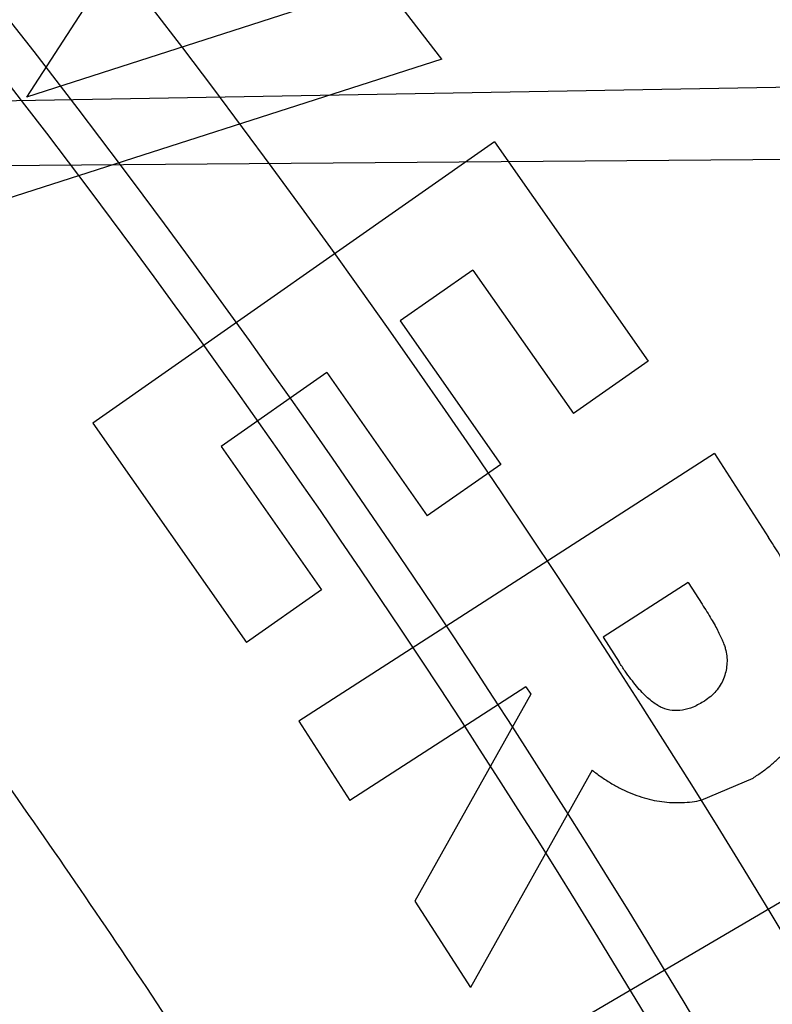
# Model space of a CAD drawing. Header units: millimetres. Extents: x 0 to 297, y 0 to 210.
# Tile 105 of 256: x 147.6427 to 147.6708, y 93.0636 to 93.1004. Entities that reach past the tile are written whole.
import ezdxf

# ---------------------------------------------------------------- set-up
doc = ezdxf.new("R2010")
doc.units = ezdxf.units.MM
doc.header["$LTSCALE"] = 16.335
doc.layers.get('0').update_dxf_attribs({"linetype": 'CONTINUOUS'})
for name, color, linetype in [('01_GLOBAL', 7, 'CONTINUOUS'), ('INTFCLR_1', 7, 'CONTINUOUS'), ('INTFCLR_144815', 7, 'CONTINUOUS')]:
    doc.layers.add(name, color=color, linetype=linetype)

msp = doc.modelspace()

# ---------------------------------------------------------------- linework, layer by layer
at = {"color": 7, "linetype": 'Continuous'}
msp.add_circle((148.0808034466, 92.1164639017), 1.9, dxfattribs=at)
at = {"color": 9, "linetype": 'Continuous'}
msp.add_arc((148.0808034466, 92.1164639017), 1.8756493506, 92.9674534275, 177.0325465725, dxfattribs=at)
at = {"layer": '01_GLOBAL', "color": 7, "linetype": 'Continuous'}
msp.add_circle((148.0808034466, 92.1164639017), 1.925, dxfattribs=at)
at = {"layer": 'INTFCLR_1', "color": 6, "linetype": 'Continuous'}
msp.add_arc((147.3556636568, 92.8766036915), 0.3017258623, 270, 90.00000002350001, dxfattribs=at)
at = {"layer": 'INTFCLR_1', "color": 9, "linetype": 'Continuous'}
msp.add_open_spline([(147.5311764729, 93.0916036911), (147.5318287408, 93.0916035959), (147.5336257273, 93.09064726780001), (147.5357695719, 93.0894825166), (147.5378575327, 93.08815416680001), (147.540022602, 93.08673125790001), (147.5444669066, 93.0836295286), (147.5514777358, 93.0782474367), (147.5579605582, 93.07269628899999), (147.5625922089, 93.06845780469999), (147.5659282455, 93.06531718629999), (147.5719597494, 93.05938825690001), (147.580595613, 93.0501132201), (147.5907946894, 93.0377377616), (147.5981414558, 93.0275676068), (147.6025258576, 93.02094069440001), (147.60414614, 93.0184223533), (147.6065841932, 93.01456039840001), (147.6117989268, 93.0058880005), (147.6192817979, 92.99179533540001), (147.6258568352, 92.9768697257), (147.6296645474, 92.9666988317), (147.6313517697, 92.961835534), (147.6324604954, 92.9585349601), (147.6354073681, 92.94931094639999), (147.6395285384, 92.9337676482), (147.6423901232, 92.91783829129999), (147.6436501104, 92.9078915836), (147.6440578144, 92.90420708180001), (147.6446115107, 92.8986677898), (147.6454917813, 92.88667134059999), (147.6456786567, 92.8681563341), (147.6445135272, 92.85246501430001), (147.6433925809, 92.8432832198), (147.6429068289, 92.8396251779), (147.6419655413, 92.8333000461), (147.6397259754, 92.82091051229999), (147.6363346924, 92.80705067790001), (147.6326792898, 92.79524665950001), (147.6304259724, 92.7886688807), (147.6292433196, 92.78542534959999), (147.6286398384, 92.7838190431)], degree=3, knots=[0, 0, 0, 0, 0.0056084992, 0.016622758, 0.0214510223, 0.0268121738, 0.0389184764, 0.0680276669, 0.1027789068, 0.1122614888, 0.1220107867, 0.1421735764, 0.1849752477, 0.2309092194, 0.2799812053, 0.2927645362, 0.2992310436, 0.3057293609, 0.3320345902, 0.3862266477, 0.4428037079, 0.4721337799, 0.479586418, 0.4870651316, 0.5020714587, 0.5628449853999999, 0.6251697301, 0.6410581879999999, 0.6490513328, 0.6570434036, 0.6889243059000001, 0.7524504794, 0.8160576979, 0.8240355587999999, 0.8319861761, 0.8477866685, 0.8790166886, 0.9402183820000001, 0.9703167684, 0.9852456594, 1, 1, 1, 1], dxfattribs=at)
at = {"layer": 'INTFCLR_1', "color": 6, "linetype": 'Continuous'}
msp.add_open_spline([(147.5524190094, 92.66160369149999), (147.5531143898, 92.66160369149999), (147.5543203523, 92.6624163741), (147.5561744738, 92.6635325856), (147.5583002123, 92.66507723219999), (147.560928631, 92.6670898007), (147.5640582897, 92.6696593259), (147.5675074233, 92.6726544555), (147.5710070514, 92.6758564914), (147.574310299, 92.6790215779), (147.5773371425, 92.6820373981), (147.5800923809, 92.6848835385), (147.5825889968, 92.6875456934), (147.5848455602, 92.6900206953), (147.5868773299, 92.69230773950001), (147.5887011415, 92.69440843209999), (147.5903405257, 92.6963368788), (147.5918089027, 92.69809721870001), (147.59312239, 92.69969855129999), (147.5942950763, 92.7011505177), (147.5953447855, 92.7024683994), (147.5962981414, 92.7036803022), (147.5972372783, 92.7048876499), (147.5982377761, 92.70618954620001), (147.5992999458, 92.7075906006), (147.6003509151, 92.70899661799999), (147.6013832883, 92.71039607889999), (147.6024574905, 92.7118722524), (147.6036466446, 92.7135309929), (147.6049757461, 92.71541616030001), (147.6064609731, 92.7175638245), (147.6081179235, 92.7200131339), (147.6099603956, 92.72280467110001), (147.6120026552, 92.725988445), (147.6142665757, 92.7296344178), (147.6167734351, 92.73382309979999), (147.6195429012, 92.73865281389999), (147.6225956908, 92.7442536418), (147.6259494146, 92.7507780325), (147.6296263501, 92.7584542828), (147.6335547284, 92.7673916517), (147.6374822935, 92.777309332), (147.6411546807, 92.7877658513), (147.6444163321, 92.7983650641), (147.6472390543, 92.8090034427), (147.6496322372, 92.81966957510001), (147.6515947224, 92.830307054), (147.6531423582, 92.84094476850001), (147.6542785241, 92.8515373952), (147.6550140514, 92.86210180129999), (147.655355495, 92.8726275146), (147.6553083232, 92.8831163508), (147.6548760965, 92.8935745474), (147.6540611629, 92.9039954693), (147.6528633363, 92.9143835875), (147.6512816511, 92.9247373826), (147.649316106, 92.935041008), (147.6469588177, 92.94531754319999), (147.6442058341, 92.9555541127), (147.6410435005, 92.9657625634), (147.6374805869, 92.97589100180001), (147.6336594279, 92.98555735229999), (147.6298256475, 92.9943126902), (147.6262354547, 93.0018480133), (147.6229615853, 93.0082575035), (147.6199846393, 93.0137592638), (147.617284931, 93.01850609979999), (147.6148405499, 93.0226260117), (147.6126315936, 93.0262165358), (147.6106351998, 93.029359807), (147.6088346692, 93.032115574), (147.6072125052, 93.0345383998), (147.6057564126, 93.0366668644), (147.6044486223, 93.0385420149), (147.6032796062, 93.0401903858), (147.6022307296, 93.04164776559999), (147.6012884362, 93.0429399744), (147.6003875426, 93.0441606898), (147.599451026, 93.0454152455), (147.5984191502, 93.0467800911), (147.5973563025, 93.048166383), (147.5962900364, 93.04953808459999), (147.5952102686, 93.0509094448), (147.5940251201, 93.0523937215), (147.5927013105, 93.0540257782), (147.5912185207, 93.05582248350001), (147.5895625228, 93.05779146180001), (147.5877136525, 93.05994306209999), (147.5856554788, 93.0622827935), (147.583366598, 93.0648176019), (147.5808303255, 93.0675463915), (147.5780323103, 93.07046241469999), (147.5749547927, 93.0735545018), (147.5715984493, 93.0767954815), (147.5680191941, 93.0800963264), (147.5644644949, 93.08320501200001), (147.5612102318, 93.085894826), (147.5584715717, 93.08800309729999), (147.5562664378, 93.089614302), (147.5543599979, 93.09076625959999), (147.5531273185, 93.0916036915), (147.5524190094, 93.0916036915)], degree=3, knots=[0, 0, 0, 0, 0.0042187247, 0.0081401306, 0.0133978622, 0.0200459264, 0.0282638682, 0.0379443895, 0.0477615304, 0.05703690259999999, 0.0656973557, 0.0736821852, 0.0810680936, 0.0878383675, 0.0940009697, 0.0996271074, 0.1047154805, 0.1093563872, 0.1135342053, 0.1172803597, 0.1206792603, 0.1237557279, 0.1266349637, 0.1299589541, 0.1337168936, 0.1373013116, 0.1406085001, 0.1442672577, 0.148377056, 0.1529904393, 0.1582606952, 0.164218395, 0.1709303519, 0.1785521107, 0.1871652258, 0.1969659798, 0.2081658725, 0.2209392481, 0.2356613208, 0.2526660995, 0.2725685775, 0.2948769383, 0.3173640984, 0.3397873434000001, 0.3621386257, 0.3841211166, 0.4060891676, 0.4277469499, 0.4493218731, 0.470705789, 0.4919793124, 0.5131981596, 0.5343255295, 0.5554668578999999, 0.5765984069, 0.5977513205, 0.6189954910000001, 0.6402209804, 0.6617015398, 0.6832900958, 0.7050415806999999, 0.7268239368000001, 0.7463339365, 0.7630160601, 0.7774553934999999, 0.7899931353, 0.8009638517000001, 0.8105830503, 0.8190545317, 0.8265380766, 0.8331730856, 0.8390248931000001, 0.8442268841, 0.8488182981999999, 0.8528943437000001, 0.8564866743, 0.8597116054, 0.8625968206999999, 0.8656908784, 0.8692094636, 0.8729771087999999, 0.8762884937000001, 0.879749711, 0.8835661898, 0.8878115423, 0.8924986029, 0.8976989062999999, 0.9034198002, 0.9097088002, 0.9166034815, 0.9241390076, 0.9323094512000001, 0.9411199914, 0.9506041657, 0.9606137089, 0.9706541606, 0.9792553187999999, 0.9862062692, 0.9916647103, 0.9957028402, 1, 1, 1, 1], dxfattribs=at)
at = {"layer": 'INTFCLR_144815', "color": 6, "linetype": 'Continuous'}
for p, q in [((147.6505006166, 93.1091947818), (147.6429245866, 93.0974819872)), ((147.6562215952, 93.1017671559), (147.6429245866, 93.0974819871)), ((147.6584328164, 93.09889553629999), (147.6562215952, 93.1017671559)), ((147.6584328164, 93.09889553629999), (147.6396967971, 93.0928851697)), ((147.7133196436, 93.0954978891), (147.6404664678, 93.0949025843)), ((147.6604041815, 93.09581319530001), (147.6453968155, 93.085302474)), ((147.6604041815, 93.09581319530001), (147.6661400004, 93.0876212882)), ((147.659595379, 93.0910234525), (147.6568795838, 93.0891201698)), ((147.659595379, 93.0910234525), (147.663346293, 93.085666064)), ((147.6568795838, 93.0891201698), (147.6606304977, 93.0837627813)), ((147.6661400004, 93.0876212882), (147.663346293, 93.085666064)), ((147.6541378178, 93.0871983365), (147.6501865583, 93.0844305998)), ((147.6541378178, 93.0871983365), (147.6578887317, 93.08184094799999)), ((147.6453968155, 93.085302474), (147.6511326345, 93.0771105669)), ((147.6501865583, 93.0844305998), (147.6539374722, 93.07907321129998)), ((147.6686160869, 93.0841645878), (147.6530967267, 93.07416215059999)), ((147.6686160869, 93.0841645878), (147.6706343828, 93.081033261)), ((147.6606304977, 93.0837627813), (147.6578887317, 93.08184094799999)), ((147.6676291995, 93.07934887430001), (147.6644533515, 93.0773008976)), ((147.6676291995, 93.07934887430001), (147.668152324, 93.0785363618)), ((147.6539374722, 93.07907321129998), (147.6511326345, 93.0771105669)), ((147.6644533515, 93.0773008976), (147.6650506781, 93.0763733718)), ((147.6615743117, 93.07544584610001), (147.6550000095, 93.07120890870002)), ((147.6615743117, 93.07544584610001), (147.6617523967, 93.07517129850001)), ((147.6617523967, 93.07517129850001), (147.6574264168, 93.06744315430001)), ((147.6530967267, 93.07416215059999), (147.6550000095, 93.07120890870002)), ((147.6640452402, 93.0723330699), (147.6595077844, 93.0642153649)), ((147.6681237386, 93.0712168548), (147.6700556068, 93.0720436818)), ((147.6769596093, 93.0708604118), (147.6610989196, 93.0615517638)), ((147.6574264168, 93.06744315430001), (147.6595077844, 93.0642153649))]:
    msp.add_line(p, q, dxfattribs=at)
at = {"layer": 'INTFCLR_144815', "color": 9, "linetype": 'Continuous'}
msp.add_line((147.6041871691, 93.0966868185), (147.7449290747, 93.09914405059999), dxfattribs=at)
at = {"layer": 'INTFCLR_144815', "color": 6, "linetype": 'Continuous'}
for radius in [0.3190566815, 0.3040475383]:
    msp.add_circle((147.3556636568, 92.8766036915), radius, dxfattribs=at)
for radius, start, end in [(0.4398395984, 313.9937911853, 154.5150993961), (0.391278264, 24.36608327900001, 38.4121773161), (0.3391361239, 316.9838592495, 43.0161407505), (0.3344853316, 24.4282423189, 38.31805207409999)]:
    msp.add_arc((147.3556636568, 92.8766036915), radius, start, end, dxfattribs=at)
at = {"layer": 'INTFCLR_144815', "color": 9, "linetype": 'Continuous'}
for centre, radius, start, end in [((147.3556654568, 92.8766045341), 0.3681088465, 16.8926739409, 54.09645665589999), ((147.3556636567, 92.87660369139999), 0.3885893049, 24.5006713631, 38.2755229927), ((147.3556636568, 92.87660369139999), 0.3298406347, 314.0862202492, 45.9137797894), ((147.3556636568, 92.8766036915), 0.3198467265, 314.0319604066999, 45.9680396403), ((147.3556636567, 92.87660369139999), 0.3636235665, 24.6002115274, 38.16750630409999), ((147.3556636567, 92.87660369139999), 0.3621400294, 24.6026704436, 38.1640956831), ((147.3556636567, 92.87660369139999), 0.337174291, 24.5770200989, 38.17193960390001)]:
    msp.add_arc(centre, radius, start, end, dxfattribs=at)
at = {"layer": 'INTFCLR_144815', "color": 6, "linetype": 'Continuous'}
for points, knots in [([(147.6577759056, 92.87660369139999), (147.6577759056, 92.87817500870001), (147.6577525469, 92.88131803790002), (147.6576474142, 92.88603238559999), (147.6574721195, 92.8907467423), (147.6572265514, 92.8954611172), (147.656910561, 92.9001754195), (147.656523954, 92.904889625), (147.6560665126, 92.90960350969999), (147.6555379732, 92.9143169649), (147.6549380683, 92.91902960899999), (147.6542664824, 92.923741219), (147.6535229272, 92.9284511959), (147.6527070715, 92.93315910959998), (147.6518186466, 92.93786409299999), (147.6508573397, 92.9425655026), (147.6498229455, 92.9472621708), (147.6487152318, 92.95195313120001), (147.6475341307, 92.9566368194), (147.6462795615, 92.96131189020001), (147.64495167, 92.965976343), (147.6435506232, 92.97062836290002), (147.6420768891, 92.97526542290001), (147.6405310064, 92.97988513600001), (147.6389138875, 92.98448439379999), (147.6372266, 92.9890601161), (147.6354706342, 92.99360858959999), (147.6336477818, 92.99812590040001), (147.6317603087, 93.00260760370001), (147.6298109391, 93.0070488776), (147.6278029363, 93.0114444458), (147.6257401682, 93.0157885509), (147.62362715, 93.0200749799), (147.621469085, 93.0242970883), (147.6192719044, 93.0284478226), (147.6170422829, 93.0325197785), (147.6147876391, 93.03650527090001), (147.6125161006, 93.0403964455), (147.6102364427, 93.04418540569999), (147.6079579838, 93.04786437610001), (147.6056904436, 93.05142588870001), (147.603443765, 93.05486297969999), (147.6012279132, 93.0581693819), (147.5990526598, 93.06133970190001), (147.5969273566, 93.0643695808), (147.5948607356, 93.06725579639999), (147.5928607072, 93.069996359), (147.5909342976, 93.07259041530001), (147.5890876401, 93.0750381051), (147.5873260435, 93.0773403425), (147.5856536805, 93.07949911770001), (147.5840734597, 93.0815175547), (147.5825868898, 93.0834000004), (147.5811945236, 93.0851514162), (147.5798962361, 93.08677702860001), (147.578691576, 93.08828191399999), (147.577579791, 93.08967101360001), (147.5765599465, 93.0909489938), (147.57563099, 93.0921203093), (147.5747919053, 93.09318871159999), (147.5740415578, 93.0941585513), (147.5733789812, 93.0950309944), (147.5728023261, 93.0958162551), (147.5723120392, 93.096495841), (147.5718077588, 93.09728362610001), (147.5713359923, 93.09785424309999), (147.5710071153, 93.09909758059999), (147.5713403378, 93.0991036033)], [0, 0, 0, 0, 0.0193233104, 0.0386508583, 0.0579871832, 0.0773361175, 0.09670245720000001, 0.1160893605, 0.1355016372, 0.1549417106, 0.174414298, 0.1939209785, 0.2134662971, 0.2330504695, 0.2526773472, 0.2723461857, 0.2920601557, 0.3118166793, 0.3316176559, 0.3514587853, 0.371340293, 0.3912557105, 0.4112029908, 0.4311730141, 0.4511607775, 0.4711544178, 0.4911445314, 0.5111169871, 0.5310562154, 0.5509444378, 0.5707608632, 0.5904818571, 0.6100808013, 0.6295279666, 0.6487906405, 0.6678329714, 0.6866163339, 0.7050996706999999, 0.7232399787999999, 0.7409930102, 0.7583142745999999, 0.7751600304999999, 0.7914883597, 0.8072603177, 0.8224409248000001, 0.8370001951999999, 0.8509135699, 0.8641629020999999, 0.8767346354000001, 0.8886194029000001, 0.8998117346, 0.9103161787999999, 0.9201431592, 0.929309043, 0.9378311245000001, 0.9457272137, 0.9530145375, 0.9597112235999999, 0.9658341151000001, 0.9713985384, 0.9764187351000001, 0.9809091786, 0.9848838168, 0.9883571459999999, 0.9913427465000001, 0.9959015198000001, 1, 1, 1, 1]), ([(147.5784687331, 92.65410377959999), (147.5781248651, 92.65411009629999), (147.5784667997, 92.6553861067), (147.5789335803, 92.6559818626), (147.5794381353, 92.656793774), (147.5799269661, 92.65749477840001), (147.5805020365, 92.6583039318), (147.581162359, 92.6592026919), (147.5819099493, 92.66020143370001), (147.5827456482, 92.66130133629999), (147.5836709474, 92.66250732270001), (147.5846879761, 92.6638247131), (147.5857985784, 92.6652591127), (147.5870029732, 92.6668144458), (147.5882990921, 92.66849222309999), (147.5896836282, 92.6702928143), (147.5911548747, 92.6722190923), (147.5927145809, 92.6742789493), (147.5943650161, 92.6764816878), (147.596103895, 92.67883130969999), (147.5979255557, 92.6813277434), (147.599823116, 92.6839695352), (147.6017910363, 92.68675738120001), (147.6038223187, 92.689690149), (147.6059091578, 92.6927656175), (147.6080430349, 92.6959804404), (147.610214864, 92.6993301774), (147.6124151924, 92.7028094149), (147.6146343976, 92.70641190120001), (147.6168628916, 92.71013072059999), (147.6190913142, 92.71395848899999), (147.6213106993, 92.7178875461), (147.6235126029, 92.7219101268), (147.6256891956, 92.72601851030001), (147.6278333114, 92.73020512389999), (147.6299384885, 92.73446266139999), (147.631998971, 92.73878415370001), (147.6340096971, 92.7431630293), (147.635966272, 92.7475931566), (147.6378649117, 92.7520688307), (147.6397023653, 92.75658470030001), (147.6414762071, 92.7611366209), (147.6431808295, 92.76571122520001), (147.6448144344, 92.7703031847), (147.6463777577, 92.7749136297), (147.6478725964, 92.77954824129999), (147.6492992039, 92.7842086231), (147.6506556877, 92.7888890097), (147.651941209, 92.79358669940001), (147.653154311, 92.79829575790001), (147.6542942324, 92.8030117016), (147.6553612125, 92.8077336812), (147.656355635, 92.81246156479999), (147.6572778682, 92.8171953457), (147.6581281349, 92.82193449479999), (147.6589065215, 92.8266777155), (147.6596131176, 92.831423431), (147.6602481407, 92.8361706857), (147.6608118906, 92.84091921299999), (147.6613046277, 92.8456686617), (147.6617265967, 92.8504187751), (147.6620780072, 92.8551692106), (147.6623590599, 92.8599199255), (147.662569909, 92.86467073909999), (147.6627106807, 92.8694216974), (147.6627814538, 92.87417265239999), (147.6627822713, 92.87892366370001), (147.6627131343, 92.88367460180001), (147.6625740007, 92.8884255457), (147.6623647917, 92.8931763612), (147.6620853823, 92.8979270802), (147.6617356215, 92.9026774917), (147.6613153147, 92.90742751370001), (147.6608242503, 92.91217686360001), (147.6602621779, 92.9169253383), (147.6596288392, 92.921672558), (147.6589239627, 92.9264180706), (147.6581472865, 92.93116125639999), (147.6572985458, 92.9359014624), (147.6563774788, 92.9406379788), (147.6553839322, 92.9453695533), (147.654317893, 92.950094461), (147.6531794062, 92.9548110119), (147.6519684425, 92.9595180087), (147.6506848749, 92.96421469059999), (147.6493287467, 92.9688997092), (147.6479004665, 92.97357066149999), (147.6464007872, 92.97822446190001), (147.6448306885, 92.98285783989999), (147.6431912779, 92.987467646), (147.6414839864, 92.9920503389), (147.6397106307, 92.9966019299), (147.6378734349, 93.00111803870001), (147.6359750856, 93.0055938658), (147.6340187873, 93.01002417), (147.6320083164, 93.01440325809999), (147.6299480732, 93.0187249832), (147.6278431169, 93.02298277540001), (147.6256991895, 93.02716968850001), (147.623522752, 93.0312784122), (147.6213209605, 93.0353013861), (147.6191016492, 93.0392308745), (147.6168732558, 93.0430591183), (147.6146447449, 93.04677845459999), (147.6124254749, 93.0503814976), (147.6102250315, 93.0538613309), (147.6080530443, 93.0572116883), (147.6059189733, 93.0604271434), (147.6038319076, 93.0635032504), (147.6018003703, 93.06643665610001), (147.5998321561, 93.0692251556), (147.5979341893, 93.0718677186), (147.5961124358, 93.07436445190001), (147.5943718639, 93.076716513), (147.5927164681, 93.07892596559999), (147.5911492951, 93.0809956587), (147.5896725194, 93.0829290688), (147.5882875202, 93.0847301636), (147.5869950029, 93.086403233), (147.5857951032, 93.08795275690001), (147.5846874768, 93.08938331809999), (147.5836714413, 93.09069941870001), (147.5827460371, 93.0919055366), (147.5819101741, 93.0930056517), (147.5811625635, 93.0940044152), (147.5805021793, 93.0949032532), (147.57992705, 93.09571248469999), (147.5794381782, 93.0964135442), (147.5789336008, 93.0972254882), (147.5784668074, 93.0978212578), (147.578124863, 93.0990972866), (147.5784687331, 93.0991036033)], [0, 0, 0, 0, 0.0021236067, 0.0044659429, 0.005996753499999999, 0.007775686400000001, 0.0098091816, 0.0121043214, 0.0146687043, 0.0175100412, 0.0206343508, 0.0240542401, 0.0277864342, 0.0318356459, 0.0362005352, 0.040877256, 0.0458603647, 0.0511668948, 0.0568307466, 0.06285557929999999, 0.0692156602, 0.07591263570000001, 0.0829392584, 0.09028590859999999, 0.0979403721, 0.1058876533, 0.114110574, 0.1225900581, 0.1313055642, 0.140235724, 0.1493588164, 0.1586532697, 0.1680981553, 0.1776734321, 0.1873601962, 0.1971407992, 0.2069991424, 0.2169205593, 0.2268918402, 0.236901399, 0.2469387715, 0.256994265, 0.2670652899, 0.2770813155, 0.2870874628, 0.2971238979, 0.3071487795, 0.3171804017, 0.3272115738, 0.3372204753, 0.347205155, 0.3571681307, 0.3671107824, 0.3770356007, 0.3869457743, 0.396839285, 0.4067137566, 0.4165706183, 0.4264117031, 0.436238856, 0.4460529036, 0.4558561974, 0.465649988, 0.4754369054, 0.4852183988, 0.4949970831, 0.5047743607, 0.514552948, 0.5243342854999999, 0.5341210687, 0.5439147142, 0.5537177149, 0.5635313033, 0.5733577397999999, 0.5831983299, 0.5930548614, 0.6029285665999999, 0.6128203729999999, 0.6227310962, 0.6326618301, 0.642613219, 0.6525827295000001, 0.6625684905, 0.6725713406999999, 0.6825918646, 0.692631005, 0.7026858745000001, 0.7127502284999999, 0.7228203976, 0.7328919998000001, 0.7429592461, 0.7530154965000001, 0.7630529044, 0.7730624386, 0.783033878, 0.7929554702, 0.8028140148, 0.8125949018, 0.8222819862, 0.8318577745, 0.8413032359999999, 0.8505983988, 0.8597223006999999, 0.868653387, 0.8773699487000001, 0.8858505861, 0.894074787, 0.9020233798, 0.9096791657, 0.9170272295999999, 0.9240552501, 0.9307537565, 0.9371162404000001, 0.9431389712, 0.9488208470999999, 0.9541629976, 0.959168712, 0.963842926, 0.9681919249, 0.9722229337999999, 0.9759438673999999, 0.9793632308, 0.9824892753, 0.9853304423, 0.9878949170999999, 0.9901903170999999, 0.992224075, 0.994003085, 0.9955339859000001, 0.9978763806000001, 1, 1, 1, 1]), ([(147.5574681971, 93.0916036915), (147.5570375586, 93.0916036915), (147.5576723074, 93.09011703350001), (147.5583358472, 93.0892847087), (147.5593498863, 93.0878668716), (147.5606285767, 93.08627411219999), (147.5622364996, 93.0842911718), (147.5641604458, 93.08196461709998), (147.5664090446, 93.0792472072), (147.5690057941, 93.07608910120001), (147.571947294, 93.07245933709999), (147.575225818, 93.0683255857), (147.5788235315, 93.0636601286), (147.5826928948, 93.0584672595), (147.586796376, 93.0527337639), (147.5910592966, 93.0464979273), (147.595423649, 93.0397776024), (147.5998100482, 93.03263197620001), (147.6041573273, 93.0251029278), (147.6084000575, 93.0172542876), (147.6124915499, 93.0091318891), (147.616386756, 93.0007937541), (147.6200588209, 92.9922750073), (147.6234808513, 92.9836236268), (147.6266405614, 92.9748635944), (147.6295258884, 92.9660277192), (147.6321308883, 92.9571387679), (147.6344555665, 92.9482068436), (147.6364948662, 92.939264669), (147.638256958, 92.9302947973), (147.6397385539, 92.92133242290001), (147.64094633, 92.9123580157), (147.6418802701, 92.9033999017), (147.6425442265, 92.8944514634), (147.6429407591, 92.88552087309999), (147.6430286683, 92.87957398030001), (147.6430286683, 92.8766036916)], [0, 0, 0, 0, 0.0054582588, 0.0104886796, 0.0173326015, 0.0261201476, 0.0369214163, 0.0494932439, 0.0644526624, 0.0816039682, 0.1013229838, 0.1236661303, 0.1484759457, 0.1759938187, 0.2057431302, 0.2378352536, 0.2717270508, 0.3072978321, 0.3440954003, 0.3819077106, 0.4203669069, 0.459352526, 0.498537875, 0.5379266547, 0.5772553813, 0.6165531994, 0.6557211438, 0.6946413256, 0.7335171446, 0.7719534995, 0.810488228, 0.8486376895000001, 0.8867107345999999, 0.9246290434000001, 0.9623521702, 1, 1, 1, 1]), ([(147.5857237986, 93.0916036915), (147.5853758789, 93.0916036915), (147.5856994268, 93.09031299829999), (147.5861425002, 93.0896962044), (147.5866231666, 93.08886737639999), (147.5870888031, 93.0881506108), (147.587636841, 93.0873240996), (147.5882660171, 93.08640637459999), (147.5889780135, 93.08538740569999), (147.5897734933, 93.08426604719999), (147.590653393, 93.08303795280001), (147.5916183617, 93.0816995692), (147.592668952, 93.0802468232), (147.5938053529, 93.07867577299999), (147.5950274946, 93.076982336), (147.5963347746, 93.0751626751), (147.5977261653, 93.0732130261), (147.5991999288, 93.0711300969), (147.6007536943, 93.06891097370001), (147.6023842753, 93.0665534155), (147.6040876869, 93.06405588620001), (147.605859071, 93.0614177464), (147.6076927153, 93.05863933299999), (147.6095821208, 93.05572198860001), (147.6115200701, 93.0526681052), (147.6134987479, 93.04948109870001), (147.6155098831, 93.0461653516), (147.6175449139, 93.0427261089), (147.6195951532, 93.0391693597), (147.6216519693, 93.0355016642), (147.6237069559, 93.0317299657), (147.6257520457, 93.0278614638), (147.6277796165, 93.02390347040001), (147.6297825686, 93.0198632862), (147.6317543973, 93.01574804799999), (147.633689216, 93.01156464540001), (147.635581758, 93.0073196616), (147.6374273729, 93.0030193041), (147.6392219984, 92.99866937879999), (147.6409621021, 92.9942753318), (147.6426447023, 92.9898420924), (147.6442672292, 92.9853743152), (147.6458276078, 92.98087605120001), (147.6473240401, 92.9763512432), (147.6487551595, 92.9718031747), (147.6501197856, 92.9672351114), (147.6514170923, 92.9626496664), (147.6526463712, 92.958049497), (147.6538071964, 92.9534366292), (147.6548992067, 92.948813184), (147.6559222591, 92.944180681), (147.6568762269, 92.9395408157), (147.6577611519, 92.9348946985), (147.6585770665, 92.9302436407), (147.6593241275, 92.92558837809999), (147.6600024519, 92.92092994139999), (147.6606122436, 92.91626881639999), (147.6611536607, 92.9116057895), (147.6616269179, 92.90694109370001), (147.662032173, 92.9022753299), (147.6623696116, 92.897608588), (147.6626393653, 92.8929413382), (147.6628415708, 92.8882735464), (147.6629763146, 92.88360558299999), (147.6630436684, 92.8789373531), (147.6630436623, 92.8742691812), (147.6629762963, 92.8696009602), (147.6628415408, 92.8649330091), (147.662639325, 92.8602652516), (147.6623695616, 92.85559802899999), (147.6620321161, 92.85093134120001), (147.6616268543, 92.84626561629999), (147.6611535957, 92.84160099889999), (147.6606121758, 92.8369380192), (147.6600023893, 92.8322769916), (147.659324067, 92.8276186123), (147.6585770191, 92.82296346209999), (147.6577611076, 92.8183124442), (147.6568762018, 92.81366644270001), (147.6559222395, 92.80902661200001), (147.6548992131, 92.8043942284), (147.6538072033, 92.79977078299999), (147.6526464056, 92.79515801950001), (147.6514171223, 92.79055782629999), (147.6501198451, 92.7859724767), (147.6487552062, 92.7814043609), (147.6473241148, 92.7768563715), (147.6458276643, 92.77233149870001), (147.6442673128, 92.76783330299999), (147.6426447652, 92.76336546), (147.6409621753, 92.7589322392), (147.6392220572, 92.7545381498), (147.6374274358, 92.7501882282), (147.6355818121, 92.7458878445), (147.6336892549, 92.7416428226), (147.6317544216, 92.73745938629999), (147.6297825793, 92.7333441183), (147.6277796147, 92.7293039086), (147.6257520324, 92.7253458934), (147.6237069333, 92.7214773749), (147.6216519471, 92.71770567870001), (147.6195951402, 92.7140380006), (147.6175449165, 92.7104812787), (147.6155099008, 92.70704206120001), (147.613498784, 92.7037263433), (147.6115201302, 92.7005393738), (147.6095822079, 92.69748553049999), (147.6076928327, 92.6945682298), (147.6058592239, 92.6917898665), (147.6040878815, 92.68915178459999), (147.6023844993, 92.6866542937), (147.6007539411, 92.684296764), (147.5992001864, 92.68207765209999), (147.5977264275, 92.6799947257), (147.5963350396, 92.67804507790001), (147.5950277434, 92.6762253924), (147.5938055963, 92.6745319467), (147.5926691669, 92.6729608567), (147.5916185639, 92.67150809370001), (147.5906535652, 92.67016966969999), (147.5897736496, 92.6689415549), (147.5889781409, 92.6678201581), (147.5882661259, 92.6668011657), (147.5876369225, 92.6658834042), (147.5870888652, 92.6650568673), (147.5866232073, 92.664340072), (147.5861425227, 92.6635112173), (147.585699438, 92.66289440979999), (147.5853758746, 92.66160369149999), (147.5857237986, 92.66160369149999)], [0, 0, 0, 0, 0.0022415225, 0.0046949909, 0.0062948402, 0.0081515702, 0.0102713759, 0.0126610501, 0.0153273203, 0.0182777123, 0.0215194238, 0.0250604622, 0.0289080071, 0.0330699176, 0.0375525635, 0.0423627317, 0.0475050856, 0.0529841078, 0.05880161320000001, 0.0649581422, 0.07145189, 0.07827835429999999, 0.08543053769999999, 0.0928988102, 0.1006709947, 0.1087324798, 0.1170666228, 0.1256550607, 0.1344781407, 0.1435153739, 0.1527460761, 0.1621498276, 0.1717063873, 0.1813963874, 0.1912015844, 0.2011049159, 0.2110906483, 0.2211444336, 0.2312534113, 0.241406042, 0.2515916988, 0.2618021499, 0.2720286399, 0.2822654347, 0.2925056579, 0.3027455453, 0.312979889, 0.3232065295, 0.3334216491, 0.3436244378, 0.3538122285, 0.3639852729, 0.3741416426, 0.3842825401, 0.3944068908, 0.4045165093, 0.4146106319, 0.4246916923, 0.4347594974, 0.444816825, 0.4548636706, 0.4649030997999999, 0.474935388, 0.4849637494, 0.494988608, 0.5050132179, 0.5150380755, 0.5250663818, 0.5350986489, 0.5451379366, 0.5551847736, 0.565241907, 0.5753096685, 0.5853904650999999, 0.5954845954, 0.6055938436, 0.615718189, 0.6258587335, 0.636015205, 0.6461877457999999, 0.6563757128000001, 0.6665780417, 0.6767934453, 0.6870195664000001, 0.6972543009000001, 0.7074936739, 0.7177343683, 0.7279706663, 0.7381976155, 0.7484076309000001, 0.7585937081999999, 0.7687462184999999, 0.7788551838, 0.7889090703, 0.7988948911, 0.808798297, 0.8186035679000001, 0.82829363, 0.8378502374, 0.8472540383, 0.8564847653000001, 0.8655219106, 0.8743449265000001, 0.8829333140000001, 0.8912673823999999, 0.8993287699, 0.9071008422, 0.9145690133, 0.9217210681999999, 0.9285473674, 0.9350409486, 0.9411974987, 0.9470149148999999, 0.9524939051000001, 0.9576363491, 0.9624464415, 0.9669292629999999, 0.9710911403, 0.9749388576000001, 0.9784798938, 0.9817217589, 0.9846721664, 0.9873385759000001, 0.9897282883, 0.9918482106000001, 0.9937049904, 0.9953049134, 0.9977584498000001, 1, 1, 1, 1]), ([(147.6636860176, 92.87660369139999), (147.6636860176, 92.8782804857), (147.6636600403, 92.8816344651), (147.6635431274, 92.88666501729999), (147.6633482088, 92.89169513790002), (147.6630751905, 92.89672457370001), (147.6627239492, 92.9017529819), (147.6622943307, 92.9067800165), (147.6617861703, 92.9118051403), (147.6611992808, 92.9168278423), (147.6605334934, 92.9218473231), (147.6597886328, 92.9268628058), (147.6589645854, 92.93187312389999), (147.6580612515, 92.9368771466), (147.6570786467, 92.9418732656), (147.6560168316, 92.9468598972), (147.654876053, 92.95183488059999), (147.6536566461, 92.9567960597), (147.6523592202, 92.9617406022), (147.6509845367, 92.96666563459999), (147.6495337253, 92.97156755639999), (147.6480081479, 92.97644266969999), (147.6464096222, 92.98128656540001), (147.6447403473, 92.9860945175), (147.6430030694, 92.99086114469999), (147.6412010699, 92.9955806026), (147.6393382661, 93.0002464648), (147.6374192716, 93.00485172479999), (147.6354494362, 93.00938884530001), (147.633434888, 93.01384978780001), (147.6313825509, 93.0182260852), (147.629300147, 93.02250892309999), (147.6271961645, 93.0266892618), (147.6250797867, 93.0307579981), (147.6229607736, 93.03470617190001), (147.6208493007, 93.03852519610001), (147.6187557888, 93.0422070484), (147.6166906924, 93.04574449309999), (147.6146642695, 93.0491312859), (147.612686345, 93.0523623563), (147.6107660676, 93.0554339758), (147.6089118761, 93.0583435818), (147.6071314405, 93.06108967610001), (147.6054316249, 93.0636717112), (147.6038179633, 93.06609072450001), (147.6022945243, 93.06834936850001), (147.6008639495, 93.0704517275), (147.599527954, 93.0724025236), (147.5982875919, 93.07420671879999), (147.5971433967, 93.07586935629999), (147.5960957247, 93.0773950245), (147.5951440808, 93.07878911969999), (147.594289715, 93.08005332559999), (147.5935275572, 93.0811998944), (147.5928718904, 93.0822063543), (147.5921312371, 93.08338835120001), (147.5915370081, 93.0843794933), (147.5904287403, 93.08650095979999), (147.5910646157, 93.0865120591)], [0, 0, 0, 0, 0.0222607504, 0.0445259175, 0.0667999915, 0.0890869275, 0.1113912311, 0.1337160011, 0.1560653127, 0.1784412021, 0.2008472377, 0.2232837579, 0.2457532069, 0.2682540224, 0.2907870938, 0.3133484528, 0.3359368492, 0.3585452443, 0.3811695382, 0.4037989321, 0.4264253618, 0.449034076, 0.4716120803, 0.4941403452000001, 0.5165983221, 0.5389621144, 0.56120409, 0.583292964, 0.605193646, 0.6268674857, 0.6482720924, 0.6693618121, 0.6900881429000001, 0.7104002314, 0.7302460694, 0.7495737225, 0.7683324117, 0.7864733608, 0.8039516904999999, 0.8207275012, 0.8367665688, 0.8520421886, 0.8665309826, 0.8802146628, 0.8930816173, 0.9051346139, 0.9163830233, 0.9268408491, 0.9365240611, 0.9454496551, 0.95363472, 0.9610964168, 0.9678511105, 0.9739142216, 0.9793007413, 0.9840264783, 0.9915569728, 1, 1, 1, 1]), ([(147.6784438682, 92.8766036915), (147.6784438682, 92.87979092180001), (147.6783441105, 92.88616878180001), (147.6778959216, 92.8957324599), (147.6771473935, 92.90529317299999), (147.6760969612, 92.9148483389), (147.6747420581, 92.9243943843), (147.673080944, 92.9339256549), (147.6711107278, 92.9434335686), (147.6688305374, 92.95290712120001), (147.6662395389, 92.9623313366), (147.6633404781, 92.97168751), (147.6601376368, 92.9809511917), (147.6566415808, 92.99009304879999), (147.6528667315, 92.9990760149), (147.6488373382, 93.00785824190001), (147.644584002, 93.0163887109), (147.6401506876, 93.0246114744), (147.6355911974, 93.0324652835), (147.6309694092, 93.0398874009), (147.6263583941, 93.0468189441), (147.6218346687, 93.0532073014), (147.6174746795, 93.05901366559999), (147.6133454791, 93.06421341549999), (147.6095065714, 93.06880252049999), (147.6059986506, 93.07278918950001), (147.6028503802, 93.0761974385), (147.6000765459, 93.0790546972), (147.5976814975, 93.08140269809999), (147.5956644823, 93.08325365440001), (147.5940163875, 93.084698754), (147.5925791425, 93.08573158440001), (147.5916296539, 93.0865219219), (147.5910646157, 93.0865120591)], [0, 0, 0, 0, 0.0408499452, 0.0817377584, 0.1226908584, 0.1637418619, 0.2049215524, 0.2462459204, 0.2877224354, 0.329349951, 0.3711123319, 0.4129705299, 0.4548685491, 0.4967167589, 0.5383929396, 0.579731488, 0.6205367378, 0.6605415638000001, 0.6994421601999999, 0.7369113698, 0.7725873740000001, 0.8061275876, 0.8372253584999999, 0.8656390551, 0.8912193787, 0.9139002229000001, 0.9336943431, 0.9506758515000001, 0.9649483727, 0.9766362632, 0.9858655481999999, 0.9927569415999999, 1, 1, 1, 1]), ([(147.6700556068, 93.0720436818), (147.6701742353, 93.0721224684), (147.6704066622, 93.07227683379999), (147.6707313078, 93.07253263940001), (147.6710328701, 93.0727985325), (147.6713069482, 93.0730811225), (147.6715567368, 93.07337443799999), (147.6717803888, 93.0736811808), (147.67198164, 93.0739982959), (147.6722059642, 93.0744369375), (147.6724263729, 93.0749970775), (147.6725808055, 93.0756881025), (147.6726263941, 93.0763826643), (147.6725719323, 93.0769694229), (147.6724568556, 93.0774532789), (147.6723291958, 93.0778579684), (147.6721527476, 93.0782961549), (147.6719355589, 93.0787736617), (147.6716766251, 93.079287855), (147.6713689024, 93.07983786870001), (147.6710224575, 93.08042700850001), (147.6707668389, 93.0808263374), (147.6706343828, 93.081033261)], [0, 0, 0, 0, 0.0411766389, 0.08067674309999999, 0.1194443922, 0.1573896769, 0.1944443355, 0.2307912, 0.2671169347, 0.3029550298, 0.3731720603, 0.4406067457, 0.5069239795, 0.5737706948, 0.6101281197, 0.6506310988, 0.6963996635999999, 0.7466691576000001, 0.8023414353, 0.8628669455, 0.9289406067, 1, 1, 1, 1]), ([(147.668152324, 93.0785363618), (147.6682135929, 93.0784415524), (147.6683311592, 93.0782596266), (147.6684892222, 93.0779919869), (147.6686313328, 93.07774651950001), (147.6687552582, 93.077521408), (147.6688537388, 93.07731329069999), (147.6689383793, 93.07712807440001), (147.6689969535, 93.0769611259), (147.6690527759, 93.07676847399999), (147.6690873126, 93.0765404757), (147.6690816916, 93.0762716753), (147.6690421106, 93.0760075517), (147.6689603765, 93.07575036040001), (147.6688363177, 93.075508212), (147.6686767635, 93.07528407), (147.6684768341, 93.075083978), (147.6683210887, 93.0749748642), (147.6682413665, 93.0749190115)], [0, 0, 0, 0, 0.0818489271, 0.1570563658, 0.2253538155, 0.2875498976, 0.3433025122, 0.3922905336, 0.4351210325, 0.4714603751, 0.5376650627, 0.6013434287, 0.6657751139, 0.7307227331, 0.7960961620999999, 0.8622947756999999, 0.9295121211, 1, 1, 1, 1]), ([(147.6682413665, 93.0749190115), (147.6681046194, 93.07483847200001), (147.6678477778, 93.0746872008), (147.6674354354, 93.07456689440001), (147.6670400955, 93.0745519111), (147.6667242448, 93.074631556), (147.6664856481, 93.0747552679), (147.6662990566, 93.074885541), (147.6661018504, 93.07504405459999), (147.6659017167, 93.07524261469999), (147.665700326, 93.0754779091), (147.6654865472, 93.07574232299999), (147.66526801, 93.0760436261), (147.6651252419, 93.0762602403), (147.6650506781, 93.0763733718)], [0, 0, 0, 0, 0.1175591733, 0.2208022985, 0.3154841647, 0.4084154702, 0.4589606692, 0.5145189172, 0.5772301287, 0.6467538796, 0.7235975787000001, 0.8072585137, 0.8993364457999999, 1, 1, 1, 1]), ([(147.6640452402, 93.0723330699), (147.6641678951, 93.07224258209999), (147.6644073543, 93.07206592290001), (147.6647770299, 93.0718301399), (147.6651487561, 93.07162871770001), (147.6655225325, 93.07146226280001), (147.6658971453, 93.07132766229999), (147.6662708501, 93.07122158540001), (147.6666475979, 93.0711557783), (147.6670237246, 93.0711212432), (147.6674009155, 93.07112326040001), (147.6677690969, 93.0711491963), (147.668009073, 93.071192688), (147.6681237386, 93.0712168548)], [0, 0, 0, 0, 0.1046156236, 0.2042411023, 0.3007278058, 0.3946018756, 0.4848349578, 0.573817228, 0.6609164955, 0.7470044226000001, 0.8327525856, 0.9196156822, 1, 1, 1, 1])]:
    msp.add_open_spline(points, degree=3, knots=knots, dxfattribs=at)
at = {"layer": 'INTFCLR_144815', "color": 9, "linetype": 'Continuous'}
for points, knots in [([(147.6003967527, 93.0983297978), (147.6002699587, 93.0982222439), (147.6003543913, 93.0975835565), (147.6007976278, 93.0966849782), (147.6016355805, 93.0951843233), (147.6035026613, 93.09230168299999), (147.6055302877, 93.0893705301), (147.6075204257, 93.0865137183), (147.6091591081, 93.0841641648), (147.612407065, 93.0794932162), (147.6174934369, 93.0720246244), (147.6221738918, 93.0647896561), (147.625472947, 93.05947430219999), (147.6278293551, 93.05560654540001), (147.6320856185, 93.0484104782), (147.63816525, 93.03742805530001), (147.6439951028, 93.02576471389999), (147.6479689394, 93.0170858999), (147.650242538, 93.01187456), (147.6536751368, 93.00373557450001), (147.6585611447, 92.9910420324), (147.6643285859, 92.97333743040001), (147.668442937, 92.9578552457), (147.6709195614, 92.94660942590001), (147.6722257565, 92.9399834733), (147.6740667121, 92.92984796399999), (147.6762781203, 92.91436760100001), (147.6773991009, 92.9004819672), (147.6777474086, 92.8934645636)], [0, 0, 0, 0, 0.0022439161, 0.0070120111, 0.0145616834, 0.0248857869, 0.0536624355, 0.0624935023, 0.07189207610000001, 0.0923184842, 0.1392770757, 0.19383471, 0.2085944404, 0.2237059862, 0.2549574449, 0.3214227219, 0.3930725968, 0.4308712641, 0.4502345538, 0.469804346, 0.5500822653, 0.6337070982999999, 0.7209882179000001, 0.7661541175, 0.7890968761, 0.8121288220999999, 0.9051772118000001, 1, 1, 1, 1]), ([(147.6828247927, 92.8933478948), (147.6824699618, 92.90031727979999), (147.6813310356, 92.9141090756), (147.6790847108, 92.92948083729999), (147.6772117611, 92.9395435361), (147.675886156, 92.94612390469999), (147.6733668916, 92.9572926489), (147.6691859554, 92.97266851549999), (147.6633201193, 92.99024548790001), (147.6583590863, 93.0028452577), (147.6548702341, 93.01092203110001), (147.6525599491, 93.01609584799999), (147.6485202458, 93.0247130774), (147.6425940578, 93.0362910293), (147.6364157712, 93.0471872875), (147.6320916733, 93.05432647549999), (147.6296958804, 93.05816319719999), (147.6263427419, 93.06343873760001), (147.6215825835, 93.07061546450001), (147.6164150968, 93.07802316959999), (147.6131130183, 93.0826539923), (147.6114464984, 93.08498341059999), (147.6094224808, 93.0878151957), (147.6073605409, 93.0907202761), (147.6054587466, 93.0935748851), (147.604605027, 93.0950620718), (147.6041506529, 93.095945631), (147.6040612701, 93.0965819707), (147.6041871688, 93.0966868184)], [0, 0, 0, 0, 0.0945441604, 0.1873460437, 0.2103231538, 0.2332131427, 0.2782846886, 0.3654193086, 0.4489587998, 0.529211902, 0.5487834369, 0.5681546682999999, 0.6059759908, 0.6777110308, 0.7443035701, 0.7756315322, 0.7907861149, 0.80558492, 0.8603198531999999, 0.9074428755, 0.9279435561, 0.9373780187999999, 0.9462430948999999, 0.9751197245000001, 0.985468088, 0.9930239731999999, 0.9977802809, 1, 1, 1, 1]), ([(147.6283543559, 93.0905273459), (147.6294180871, 93.08913319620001), (147.630862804, 93.0872443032), (147.6326975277, 93.08482181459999), (147.6343230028, 93.08266255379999), (147.6374700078, 93.0784334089), (147.6422950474, 93.0717454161), (147.6484337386, 93.0627622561), (147.6537466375, 93.0544509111), (147.6575445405, 93.0481567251), (147.6597868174, 93.04432130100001), (147.6632667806, 93.03823567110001), (147.6684450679, 93.02862941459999), (147.6750329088, 93.01506441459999), (147.6796659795, 93.0043101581), (147.6826394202, 92.9968042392), (147.6846311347, 92.9915904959), (147.6880120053, 92.9822177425), (147.6924099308, 92.9683881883), (147.6969134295, 92.9511349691), (147.69963434, 92.93776458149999), (147.7011659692, 92.9286111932), (147.7021196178, 92.9223648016), (147.7031492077, 92.91448372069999), (147.7039527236, 92.9065478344), (147.7044584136, 92.90016138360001), (147.705075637, 92.8905885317), (147.7054767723, 92.8762444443), (147.7049005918, 92.8571598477), (147.7036423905, 92.8429180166), (147.7024631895, 92.8334756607), (147.7015938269, 92.8272460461), (147.699874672, 92.8165952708), (147.6968444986, 92.80178550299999), (147.692353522, 92.78462890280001), (147.6879646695, 92.7708504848), (147.68482291, 92.7621510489), (147.6833339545, 92.7582213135), (147.6823398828, 92.75564582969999), (147.679626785, 92.7488038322), (147.6750011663, 92.73807492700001), (147.6684267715, 92.7245433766), (147.6627290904, 92.71397508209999), (147.6586779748, 92.7069682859), (147.6564022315, 92.7031575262), (147.6531576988, 92.6978351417), (147.648433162, 92.69044404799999), (147.6422890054, 92.6814532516), (147.6374604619, 92.6747609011), (147.6343122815, 92.6705304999), (147.6326881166, 92.66837311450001), (147.6308572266, 92.66595578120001), (147.6294159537, 92.6640714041), (147.6283544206, 92.66268012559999)], [0, 0, 0, 0, 0.0113523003, 0.0153945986, 0.0196724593, 0.0288485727, 0.04952051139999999, 0.0730548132, 0.0992747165, 0.1133659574, 0.1206417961, 0.1280352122, 0.1587481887, 0.1912667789, 0.2256293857, 0.2345212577, 0.2435306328, 0.2617592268, 0.2990180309, 0.3374305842, 0.3771409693, 0.3872950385, 0.3975091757, 0.4180450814, 0.4387403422, 0.4491382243, 0.4595166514, 0.5008391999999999, 0.5419727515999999, 0.5830556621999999, 0.5933356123, 0.6035730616, 0.6237732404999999, 0.6631691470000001, 0.7013781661, 0.7385292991, 0.7567366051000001, 0.761249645, 0.7657337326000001, 0.7746080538, 0.8088969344, 0.8413373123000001, 0.8719692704, 0.886598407, 0.893729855, 0.9007025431, 0.926950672, 0.9505051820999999, 0.9711896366, 0.9803691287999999, 0.9846421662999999, 0.9886711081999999, 1, 1, 1, 1]), ([(147.695118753, 92.87660372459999), (147.6951187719, 92.8829522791), (147.6949009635, 92.8909306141), (147.6943099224, 92.9005183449), (147.6938191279, 92.90700133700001), (147.6930393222, 92.9150570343), (147.6920399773, 92.92305833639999), (147.6911142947, 92.9294002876), (147.6896281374, 92.93869032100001), (147.6869885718, 92.9522594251), (147.6826181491, 92.9697764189), (147.6783487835, 92.9838230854), (147.6750657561, 92.9933457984), (147.673132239, 92.9986415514), (147.6702476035, 93.0062606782), (147.665753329, 93.01717782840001), (147.6593592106, 93.0309579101), (147.6543306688, 93.0407228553), (147.6509512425, 93.0469095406), (147.6487752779, 93.05080610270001), (147.6450908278, 93.05719920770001), (147.6399357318, 93.06564430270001), (147.633977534, 93.0747771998), (147.629494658, 93.0812879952), (147.6270317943, 93.0847653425), (147.6264141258, 93.0856321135)], [0, 0, 0, 0, 0.08514645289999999, 0.1069705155, 0.1288336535, 0.1723417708, 0.2155033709, 0.2369658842, 0.2582983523, 0.3416830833, 0.4222645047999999, 0.5003369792, 0.5384972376, 0.5573483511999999, 0.5759473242, 0.6477620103, 0.7156277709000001, 0.779635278, 0.7950300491, 0.8101748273, 0.8394913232, 0.8939896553, 0.9428494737, 0.9857252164, 1, 1, 1, 1])]:
    msp.add_open_spline(points, degree=3, knots=knots, dxfattribs=at)

doc.saveas('drawing.dxf')
